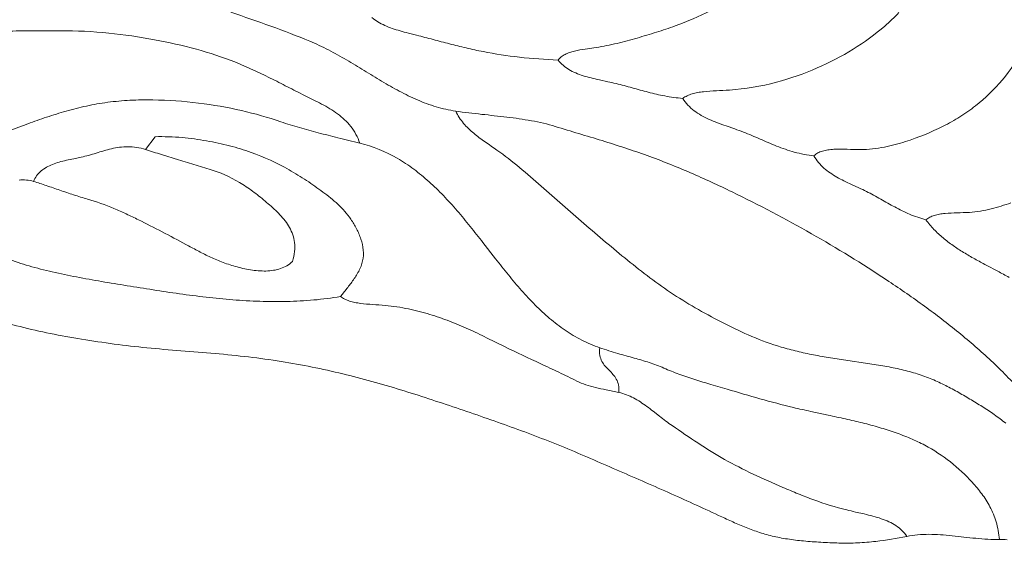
# Model space of a CAD drawing. Header units: millimetres. Extents: x 3808 to 296674, y 522 to 278159.
# Tile 6 of 13: x 174808 to 246065, y 536 to 38451. Entities that reach past the tile are written whole.
import ezdxf

# ---------------------------------------------------------------- set-up
doc = ezdxf.new("R2010")
doc.units = ezdxf.units.MM
doc.layers.add('03_SMOOTH_PATHS_WATER_BRIDGES', color=7, linetype='CONTINUOUS', lineweight=18)

msp = doc.modelspace()

# ---------------------------------------------------------------- linework, layer by layer
at = {"layer": '03_SMOOTH_PATHS_WATER_BRIDGES'}
for points in [[(190096, 38993, -0.003838), (192986, 37978, -0.01145), (195804, 36892, -0.021075), (197154, 36259, -0.012908), (198458, 35536, -0.004792), (199735, 34768, 0.00333), (201003, 33999, 0.011675), (202281, 33276, 0.02036), (203589, 32643, 0.029092), (204944, 32146, 0.03686), (206366, 31829, 0.009045), (208246, 31598, -0.002934), (210066, 31398, -0.015855), (211836, 31135, -0.028475), (213570, 30719, 0.001007), (215274, 30203, -0.001679), (216951, 29693, -0.004476), (218599, 29170, -0.007342), (220216, 28614, -0.015327), (223354, 27366, -0.01076), (226372, 25978, -0.016962), (232109, 22957, -0.016811), (237541, 19611, -0.01017), (240132, 17818, -0.013493), (242616, 15920, -0.017034), (244968, 13885, -0.020799), (247154, 11683, -0.019858)], [(246168, 9227, 0.01803), (245342, 9853, 0.012281), (244470, 10434, 0.006791), (243570, 10985, 0.007139), (242651, 11518, 0.012918), (241701, 12019, 0.018067), (240701, 12469, 0.022167), (239631, 12850, 0.019422), (238480, 13150, 0.01203), (237266, 13387, 0.005816), (236013, 13586), (234747, 13771, -0.004013), (233491, 13966, -0.007024), (232259, 14185, -0.010378), (231063, 14441, -0.014227), (229917, 14746, -0.028361), (227788, 15520, -0.016805), (225815, 16449, -0.012059), (223926, 17462, -0.016115), (222125, 18563, -0.015302), (220423, 19765, -0.009149), (218795, 21038, -0.008458), (215642, 23690, -0.001607), (212546, 26401, 0.007042), (210986, 27742, 0.019221), (209350, 29006, 0.001251), (208492, 29600, -0.021419), (207664, 30223, -0.044984), (206933, 30944, -0.065064), (206366, 31829, -0.03686), (204944, 32146, -0.029092), (203589, 32643, -0.02036), (202281, 33276, -0.011675), (201003, 33999, -0.00333), (199735, 34768, 0.004792), (198458, 35536, 0.012908), (197154, 36259, 0.021075), (195804, 36892, 0.01145), (192986, 37978, 0.003838), (190096, 38993, -0.00345)], [(200298, 38609, 0.041821), (200734, 38292, 0.031369), (201228, 38033, 0.021931), (201768, 37820, 0.013924), (202341, 37639, 0.007041), (202934, 37479), (203535, 37327, -0.002628), (204727, 37016, 0.0015), (205916, 36703, 0.005543), (207118, 36404, 0.009236), (208354, 36136, 0.020718), (210968, 35736, 0.018883), (213773, 35532, -0.057963), (214003, 35759, -0.046629), (214282, 35936, -0.034413), (214602, 36073, -0.023903), (214954, 36178, -0.023793), (215722, 36323), (216521, 36437, 0.02098), (218043, 36738, 0.010955), (219483, 37121, 0.00704), (220888, 37542, 0.011111), (222252, 38005, 0.027812), (224806, 39101, 0.025258)], [(246412, 19792, 0.004459), (245585, 20237), (244752, 20678, -0.005303), (243927, 21126, -0.010368), (243123, 21595, -0.015719), (242354, 22100, -0.021342), (241634, 22653, -0.026993), (240976, 23268, -0.032106), (240394, 23958, -0.036052), (239210, 24369, -0.022421), (238139, 24890, -0.005155), (237118, 25459, 0.012844), (236084, 26015, 0.007089), (235546, 26271), (235002, 26522, -0.006841), (234463, 26778, -0.014181), (233943, 27053, -0.022163), (233453, 27359, -0.030678), (233006, 27708, -0.084624), (232292, 28588, -0.039112), (230862, 28868, -0.026872), (229588, 29302, -0.008471), (228390, 29810, 0.011707), (227185, 30310, 0.006914), (226559, 30537), (225926, 30757, -0.007258), (225301, 30984, -0.014904), (224698, 31234, -0.023545), (224132, 31522, -0.033237), (223617, 31861, -0.04308), (223169, 32267, -0.050709), (222801, 32755, -0.026893), (221497, 32929, -0.017261), (220294, 33202, -0.004189), (219135, 33518, 0.009723), (217967, 33823, 0.004825), (217364, 33958), (216758, 34089, -0.007879), (216162, 34229, -0.015038), (215588, 34392, -0.02351), (215049, 34591, -0.033623), (214558, 34839, -0.04481), (214129, 35148, -0.054602), (213773, 35532, -0.018883), (210968, 35736, -0.020718), (208354, 36136, -0.009236), (207118, 36404, -0.005543), (205916, 36703, -0.0015), (204727, 37016, 0.002628), (203535, 37327), (202934, 37479, -0.007041), (202341, 37639, -0.013924), (201768, 37820, -0.021931), (201228, 38033, -0.031369), (200734, 38292, -0.041821), (200298, 38609, -0.109148)], [(224806, 39101, -0.027812), (222252, 38005, -0.011111), (220888, 37542, -0.00704), (219483, 37121, -0.010955), (218043, 36738, -0.02098), (216521, 36437), (215722, 36323, 0.023793), (214954, 36178, 0.023903), (214602, 36073, 0.034413), (214282, 35936, 0.046629), (214003, 35759, 0.057963), (213773, 35532, 0.054602), (214129, 35148, 0.04481), (214558, 34839, 0.033623), (215049, 34591, 0.02351), (215588, 34392, 0.015038), (216162, 34229, 0.007879), (216758, 34089), (217364, 33958, -0.004825), (217967, 33823, -0.009723), (219135, 33518, 0.004189), (220294, 33202, 0.017261), (221497, 32929, 0.026893), (222801, 32755, -0.049772), (223113, 32939, -0.036897), (223473, 33076, -0.026038), (223873, 33173, -0.017584), (224304, 33238, -0.016377), (225226, 33309, 0.003378), (226169, 33359, 0.049298), (229572, 33924, 0.037783), (232513, 34956, 0.035618), (235125, 36314, 0.04085), (237415, 37993, 0.023065), (238434, 38964, 0.026265)], [(238434, 38964, -0.023065), (237415, 37993, -0.04085), (235125, 36314, -0.035618), (232513, 34956, -0.037783), (229572, 33924, -0.049298), (226169, 33359, -0.003378), (225226, 33309, 0.016377), (224304, 33238, 0.017584), (223873, 33173, 0.026038), (223473, 33076, 0.036897), (223113, 32939, 0.049772), (222801, 32755, 0.050709), (223169, 32267, 0.04308), (223617, 31861, 0.033237), (224132, 31522, 0.023545), (224698, 31234, 0.014904), (225301, 30984, 0.007258), (225926, 30757), (226559, 30537, -0.006914), (227185, 30310, -0.011707), (228390, 29810, 0.008471), (229588, 29302, 0.026872), (230862, 28868, 0.039112), (232292, 28588, -0.079367), (232559, 28799, -0.057009), (232897, 28940, -0.037134), (233292, 29024, -0.02301), (233730, 29064, -0.013081), (234200, 29074, -0.005493), (234687, 29065, 0.00903), (235660, 29049, 0.045345), (237396, 29226, 0.01777), (238173, 29406, 0.01234), (238910, 29624, 0.039297), (241632, 30733, 0.022714), (242857, 31422, 0.026464), (243983, 32210, 0.052095), (245923, 34098, 0.051983), (247475, 36376, 0.022934)], [(172799, 29916, -0.009184), (175403, 30917, -0.006708), (176759, 31394, -0.011658), (178167, 31831, -0.016171), (179635, 32199, -0.020097), (181175, 32467, -0.019703), (182788, 32613, -0.016492), (184447, 32644, -0.027206), (187757, 32412, -0.025547), (190865, 31867, -0.026336), (193708, 31058, 0.011703), (195048, 30634, 0.007786), (196405, 30263, 0.003045), (197841, 29904, -0.001157), (199421, 29514, 0.087575), (198765, 30727, 0.037035), (198319, 31211, 0.029635), (197810, 31632, 0.021746), (197253, 32005, 0.014187), (196661, 32342, 0.007146), (196047, 32657), (195425, 32966, -0.002928), (194185, 33593, 0.002582), (192944, 34223, 0.007992), (191682, 34829, 0.013119), (190380, 35389, 0.027749), (187599, 36310, 0.020917), (184559, 36999, 0.020711), (181255, 37477, 0.027093), (177744, 37646, -0.003566), (176836, 37647), (175916, 37653, 0.005001), (174998, 37648, 0.009638), (174098, 37618, 0.015069)], [(174098, 37618, -0.009638), (174998, 37648, -0.005001), (175916, 37653), (176836, 37647, 0.003566), (177744, 37646, -0.027093), (181255, 37477, -0.020711), (184559, 36999, -0.020917), (187599, 36310, -0.027749), (190380, 35389, -0.013119), (191682, 34829, -0.007992), (192944, 34223, -0.002582), (194185, 33593, 0.002928), (195425, 32966), (196047, 32657, -0.007146), (196661, 32342, -0.014187), (197253, 32005, -0.021746), (197810, 31632, -0.029635), (198319, 31211, -0.037035), (198765, 30727, -0.087575), (199421, 29514, -0.069685), (202129, 28415, -0.028926), (203324, 27630, -0.02378), (204433, 26720, -0.01846), (205474, 25709, -0.013321), (206460, 24621, -0.008467), (207408, 23478, -0.003852), (208333, 22306), (209251, 21128, 0.005208), (210178, 19967, 0.009969), (211128, 18847, 0.015054), (212117, 17792, 0.020482), (213162, 16826, 0.026072), (214278, 15973, 0.031338), (215479, 15256, 0.035481), (216782, 14699, 0.012444), (218100, 14283, 0.002532), (219276, 13952, -0.011184), (220367, 13626, -0.024217), (221427, 13224, 0.015556), (222518, 12786, 0.010325), (223657, 12397, 0.005616), (224826, 12038), (226010, 11693, 0.002191), (228383, 11006, 0.010055), (230807, 10370, 0.004889), (232054, 10087), (233313, 9817, -0.002485), (234569, 9544, -0.006276), (235806, 9253, -0.009785), (237011, 8928, -0.01307), (238171, 8557, -0.016801), (239275, 8131, -0.02101), (240311, 7638, -0.045394), (242160, 6429, -0.040146), (243741, 4953, -0.025745), (244436, 4119, -0.039344), (245029, 3182, -0.048215), (245472, 2094, -0.049481), (245718, 810, -0.013071), (246262, 798, -0.005163)], [(247475, 36376, -0.051983), (245923, 34098, -0.052095), (243983, 32210, -0.026464), (242857, 31422, -0.022714), (241632, 30733, -0.039297), (238910, 29624, -0.01234), (238173, 29406, -0.01777), (237396, 29226, -0.045345), (235660, 29049, -0.00903), (234687, 29065, 0.005493), (234200, 29074, 0.013081), (233730, 29064, 0.02301), (233292, 29024, 0.037134), (232897, 28940, 0.057009), (232559, 28799, 0.079367), (232292, 28588, 0.084624), (233006, 27708, 0.030678), (233453, 27359, 0.022163), (233943, 27053, 0.014181), (234463, 26778, 0.006841), (235002, 26522), (235546, 26271, -0.007089), (236084, 26015, -0.012844), (237118, 25459, 0.005155), (238139, 24890, 0.022421), (239210, 24369, 0.036052), (240394, 23958, -0.065398), (240665, 24148, -0.047121), (240993, 24281, -0.031511), (241366, 24368, -0.019936), (241775, 24421, -0.015507), (242653, 24465, 0.010328), (243539, 24501, 0.043863), (245124, 24756, 0.014468), (245842, 24959, 0.00751), (246535, 25187, 0.012594)], [(174768, 26834, -0.101351), (175810, 26736, -0.124831), (176356, 27495, -0.047564), (176741, 27762, -0.03467), (177182, 27971, -0.023344), (177668, 28136, -0.014053), (178185, 28269, -0.00623), (178720, 28385), (179259, 28495, 0.016991), (179798, 28629, 0.006094), (180340, 28791, -0.004154), (180891, 28957, -0.014028), (181454, 29106, -0.023585), (182034, 29212, -0.032268), (182634, 29254, -0.081302), (183912, 29051), (184606, 29977, -0.028377), (186565, 29916, -0.022513), (188336, 29675, -0.018686), (189999, 29314, -0.021717), (191549, 28845, -0.044964), (194302, 27582, -0.016958), (195571, 26801, -0.013626), (196757, 25967, -0.010411), (197308, 25542, -0.01847), (197828, 25090, -0.053784), (198772, 23998, -0.031454), (199184, 23314, -0.040728), (199504, 22558, -0.056172), (199671, 21768, -0.076655), (199626, 20980, -0.03812), (199510, 20597, -0.028938), (199340, 20227, -0.035538), (198901, 19533, -0.011689), (198426, 18918), (198212, 18647, 0.014338), (198032, 18403, 0.049842), (198331, 18218, 0.03706), (198677, 18080, 0.026146), (199061, 17980, 0.017579), (199475, 17909, 0.015939), (200358, 17825, -0.004585), (201259, 17758, -0.028615), (202942, 17509, -0.023118), (204479, 17113, -0.017621), (205919, 16617, -0.014079), (207284, 16047, -0.008205), (208597, 15426), (209892, 14788, 0.004365), (212515, 13539, -0.001526), (213830, 12920, -0.005413), (215129, 12287, 0.035939), (215781, 12017, 0.022682), (216479, 11822, 0.007117), (217262, 11652, -0.004729), (218171, 11458, 0.071457), (218143, 12008, 0.075744), (217986, 12431, 0.052898), (217745, 12768, 0.017118), (217463, 13065, -0.020103), (217182, 13363, -0.05547), (216947, 13706, -0.07644), (216799, 14137, -0.070142), (216782, 14699, -0.035481), (215479, 15256, -0.031338), (214278, 15973, -0.026072), (213162, 16826, -0.020482), (212117, 17792, -0.015054), (211128, 18847, -0.009969), (210178, 19967, -0.005208), (209251, 21128), (208333, 22306, 0.003852), (207408, 23478, 0.008467), (206460, 24621, 0.013321), (205474, 25709, 0.01846), (204433, 26720, 0.02378), (203324, 27630, 0.028926), (202129, 28415, 0.069685), (199421, 29514, 0.001157), (197841, 29904, -0.003045), (196405, 30263, -0.007786), (195048, 30634, -0.011703), (193708, 31058, 0.026336), (190865, 31867, 0.025547), (187757, 32412, 0.027206), (184447, 32644, 0.016492), (182788, 32613, 0.019703), (181175, 32467, 0.020097), (179635, 32199, 0.016171), (178167, 31831, 0.011658), (176759, 31394, 0.006708), (175403, 30917, 0.009184), (172799, 29916, 0.010366)], [(247154, 11683, 0.020799), (244968, 13885, 0.017034), (242616, 15920, 0.013493), (240132, 17818, 0.01017), (237541, 19611, 0.016811), (232109, 22957, 0.016962), (226372, 25978, 0.01076), (223354, 27366, 0.015327), (220216, 28614, 0.007342), (218599, 29170, 0.004476), (216951, 29693, 0.001679), (215274, 30203, -0.001007), (213570, 30719, 0.028475), (211836, 31135, 0.015855), (210066, 31398, 0.002934), (208246, 31598, -0.009045), (206366, 31829, 0.065064), (206933, 30944, 0.044984), (207664, 30223, 0.021419), (208492, 29600, -0.001251), (209350, 29006, -0.019221), (210986, 27742, -0.007042), (212546, 26401, 0.001607), (215642, 23690, 0.008458), (218795, 21038, 0.009149), (220423, 19765, 0.015302), (222125, 18563, 0.016115), (223926, 17462, 0.012059), (225815, 16449, 0.016805), (227788, 15520, 0.028361), (229917, 14746, 0.014227), (231063, 14441, 0.010378), (232259, 14185, 0.007024), (233491, 13966, 0.004013), (234747, 13771), (236013, 13586, -0.005816), (237266, 13387, -0.01203), (238480, 13150, -0.019422), (239631, 12850, -0.022167), (240701, 12469, -0.018067), (241701, 12019, -0.012918), (242651, 11518, -0.007139), (243570, 10985, -0.006791), (244470, 10434, -0.012281), (245342, 9853, -0.01803), (246168, 9227, -0.023924)], [(174768, 26834, -0.101351), (175810, 26736, -0.008538), (176734, 26440, -0.001693), (177708, 26107, 0.00416), (178711, 25769, 0.01011), (179724, 25459, -0.031554), (181632, 24783, -0.009862), (182525, 24384, -0.005201), (183398, 23962, -0.008841), (186823, 22184, 0.0026), (187656, 21737, 0.010998), (188509, 21309, 0.018073), (189416, 20918, 0.022796), (190412, 20584, 0.029655), (191509, 20336, 0.046318), (192632, 20254, 0.033047), (193172, 20303, 0.041711), (193682, 20428, 0.05097), (194149, 20639, 0.058171), (194560, 20949, 0.047187), (194700, 21663, 0.05231), (194695, 22307, 0.099038), (194335, 23412, 0.036602), (194021, 23890, 0.026624), (193644, 24331, 0.017303), (193226, 24741, 0.008745), (192787, 25129, 0.013694), (191895, 25858, 0.02235), (190962, 26514, 0.063243), (188818, 27532, 0.004372), (187577, 27924, 0.001398), (186304, 28310), (185061, 28687, -0.004832), (183912, 29051), (184606, 29977, -0.028377), (186565, 29916, -0.022513), (188336, 29675, -0.018686), (189999, 29314, -0.021717), (191549, 28845, -0.044964), (194302, 27582, -0.016958), (195571, 26801, -0.013626), (196757, 25967, -0.010411), (197308, 25542, -0.01847), (197828, 25090, -0.053784), (198772, 23998, -0.031454), (199184, 23314, -0.040728), (199504, 22558, -0.056172), (199671, 21768, -0.076655), (199626, 20980, -0.03812), (199510, 20597, -0.028938), (199340, 20227, -0.035538), (198901, 19533, -0.011689), (198426, 18918), (198212, 18647, 0.014338), (198032, 18403, -0.019141), (196087, 18155, -0.016603), (194136, 18047, -0.013995), (192184, 18059, -0.011399), (190236, 18169, -0.008852), (188297, 18358, -0.006356), (186372, 18606, -0.003885), (184466, 18890, -0.001393), (182583, 19191, -0.00183), (180730, 19496, -0.005423), (178920, 19821, -0.009371), (177168, 20189, -0.013809), (175489, 20623, -0.018825), (173897, 21148, -0.024382)], [(246535, 25187, -0.00751), (245842, 24959, -0.014468), (245124, 24756, -0.043863), (243539, 24501, -0.010328), (242653, 24465, 0.015507), (241775, 24421, 0.019936), (241366, 24368, 0.031511), (240993, 24281, 0.047121), (240665, 24148, 0.065398), (240394, 23958, 0.032106), (240976, 23268, 0.026993), (241634, 22653, 0.021342), (242354, 22100, 0.015719), (243123, 21595, 0.010368), (243927, 21126, 0.005303), (244752, 20678), (245585, 20237, -0.004459), (246412, 19792, -0.043116)], [(173897, 21148, 0.018825), (175489, 20623, 0.013809), (177168, 20189, 0.009371), (178920, 19821, 0.005423), (180730, 19496, 0.00183), (182583, 19191, 0.001393), (184466, 18890, 0.003885), (186372, 18606, 0.006356), (188297, 18358, 0.008852), (190236, 18169, 0.011399), (192184, 18059, 0.013995), (194136, 18047, 0.016603), (196087, 18155, 0.019141), (198032, 18403, 0.049842), (198331, 18218, 0.03706), (198677, 18080, 0.026146), (199061, 17980, 0.017579), (199475, 17909, 0.015939), (200358, 17825, -0.004585), (201259, 17758, -0.028615), (202942, 17509, -0.023118), (204479, 17113, -0.017621), (205919, 16617, -0.014079), (207284, 16047, -0.008205), (208597, 15426), (209892, 14788, 0.004365), (212515, 13539, -0.001526), (213830, 12920, -0.005413), (215129, 12287, 0.035939), (215781, 12017, 0.022682), (216479, 11822, 0.007117), (217262, 11652, -0.004729), (218171, 11458, -0.065208), (219233, 11059, -0.02207), (219724, 10772, -0.014916), (220197, 10448, -0.008058), (220657, 10100), (221111, 9742, 0.005238), (221565, 9391, 0.012199), (222025, 9059, 0.004144), (223889, 7802, 0.016706), (225823, 6612, 0.01794), (227888, 5550, 0.009491), (230048, 4583, 0.004816), (231150, 4123, 0.00873), (232276, 3687, 0.027551), (234663, 2952, 0.00472), (235296, 2804), (235933, 2660, -0.008832), (236559, 2503, -0.016572), (237158, 2321, -0.025808), (237717, 2098, -0.036803), (238221, 1820, -0.048597), (238655, 1473, -0.057912), (239005, 1042, -0.023406), (236770, 678, -0.015997), (235454, 568, -0.021181), (234098, 555, -0.005219), (232782, 614, -0.009667), (231538, 706, -0.014826), (230365, 850, -0.020646), (229264, 1066, -0.021448), (228231, 1364, -0.015957), (227252, 1728, -0.009569), (226310, 2135, -0.002692), (225388, 2560, 0.00433), (221718, 4231, 0.001652), (217991, 5861, 0.000915), (216128, 6673, 0.004524), (214249, 7467, 0.010375), (210383, 8954, 0.005448), (206415, 10337, 0.002515), (204409, 11006, 0.004862), (202377, 11650, 0.014669), (198183, 12807, 0.02029), (193731, 13706, 0.009958), (191378, 14029, 0.007223), (188951, 14278, 0.002312), (186477, 14480, -0.004924), (184015, 14693, -0.015714), (179289, 15318, -0.009083), (177021, 15726, -0.014182), (174842, 16224, -0.013805), (172773, 16829, -0.006297)]]:
    msp.add_lwpolyline(points, format="xyb", dxfattribs=at)
for points in [[(175810, 26736, -0.124831), (176356, 27495, -0.047564), (176741, 27762, -0.03467), (177182, 27971, -0.023344), (177668, 28136, -0.014053), (178185, 28269, -0.00623), (178720, 28385), (179259, 28495, 0.016991), (179798, 28629, 0.006094), (180340, 28791, -0.004154), (180891, 28957, -0.014028), (181454, 29106, -0.023585), (182034, 29212, -0.032268), (182634, 29254, -0.081302), (183912, 29051, 0.004832), (185061, 28687), (186304, 28310, -0.001398), (187577, 27924, -0.004372), (188818, 27532, -0.063243), (190962, 26514, -0.02235), (191895, 25858, -0.013694), (192787, 25129, -0.008745), (193226, 24741, -0.017303), (193644, 24331, -0.026624), (194021, 23890, -0.036602), (194335, 23412, -0.099038), (194695, 22307, -0.05231), (194700, 21663, -0.047187), (194560, 20949, -0.058171), (194149, 20639, -0.05097), (193682, 20428, -0.041711), (193172, 20303, -0.033047), (192632, 20254, -0.046318), (191509, 20336, -0.029655), (190412, 20584, -0.022796), (189416, 20918, -0.018073), (188509, 21309, -0.010998), (187656, 21737, -0.0026), (186823, 22184, 0.008841), (183398, 23962, 0.005201), (182525, 24384, 0.009862), (181632, 24783, 0.031554), (179724, 25459, -0.01011), (178711, 25769, -0.00416), (177708, 26107, 0.001693), (176734, 26440, 0.008538)], [(216782, 14699, 0.070142), (216799, 14137, 0.07644), (216947, 13706, 0.05547), (217182, 13363, 0.020103), (217463, 13065, -0.017118), (217745, 12768, -0.052898), (217986, 12431, -0.075744), (218143, 12008, -0.071457), (218171, 11458, -0.065208), (219233, 11059, -0.02207), (219724, 10772, -0.014916), (220197, 10448, -0.008058), (220657, 10100), (221111, 9742, 0.005238), (221565, 9391, 0.012199), (222025, 9059, 0.004144), (223889, 7802, 0.016706), (225823, 6612, 0.01794), (227888, 5550, 0.009491), (230048, 4583, 0.004816), (231150, 4123, 0.00873), (232276, 3687, 0.027551), (234663, 2952, 0.00472), (235296, 2804), (235933, 2660, -0.008832), (236559, 2503, -0.016572), (237158, 2321, -0.025808), (237717, 2098, -0.036803), (238221, 1820, -0.048597), (238655, 1473, -0.057912), (239005, 1042, -0.030779), (239792, 1156, -0.022749), (240605, 1187, -0.015293), (241439, 1155, -0.008556), (242288, 1082, -0.002348), (243146, 990, 0.003645), (244007, 900, 0.00975), (244867, 832, 0.016234), (245718, 810, 0.049481), (245472, 2094, 0.048215), (245029, 3182, 0.039344), (244436, 4119, 0.025745), (243741, 4953, 0.040146), (242160, 6429, 0.045394), (240311, 7638, 0.02101), (239275, 8131, 0.016801), (238171, 8557, 0.01307), (237011, 8928, 0.009785), (235806, 9253, 0.006276), (234569, 9544, 0.002485), (233313, 9817), (232054, 10087, -0.004889), (230807, 10370, -0.010055), (228383, 11006, -0.002191), (226010, 11693), (224826, 12038, -0.005616), (223657, 12397, -0.010325), (222518, 12786, -0.015556), (221427, 13224, 0.024217), (220367, 13626, 0.011184), (219276, 13952, -0.002532), (218100, 14283, -0.012444)]]:
    msp.add_lwpolyline(points, format="xyb", close=True, dxfattribs=at)

doc.saveas('drawing.dxf')
